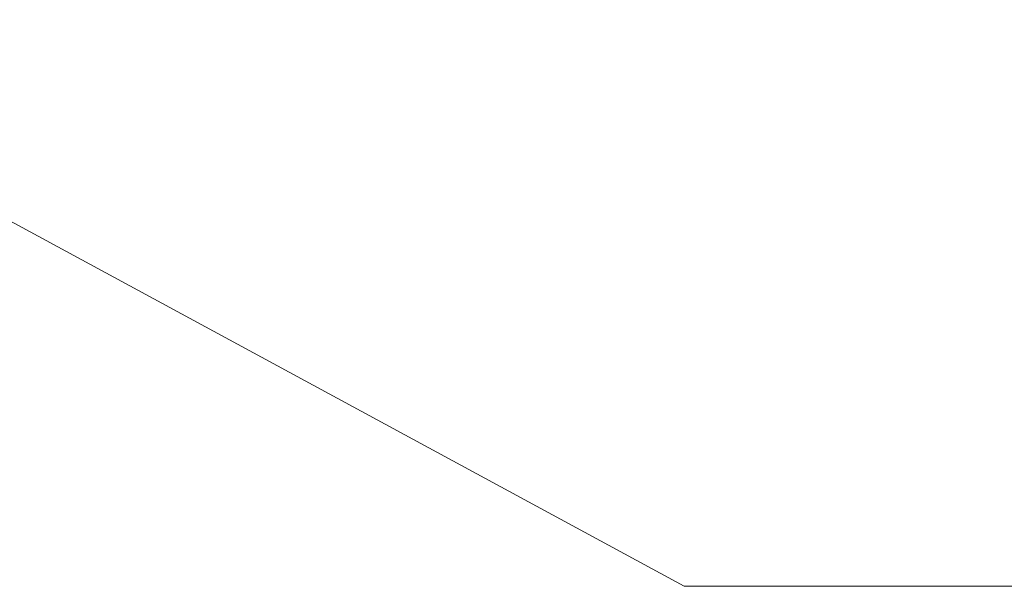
# Model space of a CAD drawing. Header units: inches. Extents: x 16 to 427, y 4 to 276.
# Tile 58 of 111: x 201.31 to 208.02, y 229.37 to 233.23. Entities that reach past the tile are written whole.
import ezdxf

# ---------------------------------------------------------------- set-up
doc = ezdxf.new("R2010")
doc.units = ezdxf.units.IN
doc.header["$LTSCALE"] = 26
doc.header["$MEASUREMENT"] = 0
doc.layers.get('0').update_dxf_attribs({"lineweight": 0})
doc.layers.add('Symbol (ANSI)', color=7, linetype='Continuous', lineweight=5)
doc.styles.add('ROMANS', font='tahoma.ttf')
doc.dimstyles.new('Default (ANSI)$7', dxfattribs={"dimscale": 26, "dimtxt": 0.07, "dimasz": 0.098425, "dimexe": 0.125, "dimexo": 0.0625, "dimgap": 0.031496, "dimtad": 0, "dimtih": 1, "dimtoh": 1, "dimrnd": 1e-08, "dimzin": 0, "dimdsep": 46, "dimtxsty": 'ROMANS', "dimblk": 'Filled-1', "dimcen": 0.09, "dimdle": 0.393701, "dimclrd": 256, "dimclre": 256, "dimclrt": 256, "dimadec": 0, "dimazin": 0, "dimtfac": 0.928571, "dimtofl": 0, "dimtmove": 0, "dimatfit": 3, "dimfxl": 1, "dimtolj": 1, "dimtzin": 0, "dimlwd": -1, "dimlwe": -1, "dimarcsym": 0})

# ---------------------------------------------------------------- blocks, each defined once
blk = doc.blocks.new('Filled-1')
at = {"color": 0}
for p, q in [((0, 0), (-1, 0.1786)), ((-1, 0.1786), (-1, -0.1786)), ((-1, 0), (0, 0)), ((-1, -0.1786), (0, 0))]:
    blk.add_line(p, q, dxfattribs=at)
at = {"color": 0, "flags": 128}
blk.add_lwpolyline([(-1, -0.1786), (0, 0), (-1, 0.1786), (-1, -0.1786)], dxfattribs=at)
at = {"color": 0}
blk.add_solid([(-1, -0.1786), (0, 0), (-1, 0.1786), (-1, -0.1786)], dxfattribs=at)

msp = doc.modelspace()

# ---------------------------------------------------------------- leaders
at = {"layer": 'Symbol (ANSI)', "annotation_type": 0, "has_hookline": 1, "hookline_direction": 0, "text_width": 20.7668}
msp.add_leader([(198.7077, 233.2343), (205.8368, 229.3748), (208.3958, 229.3748)], dimstyle='Default (ANSI)$7', override={"dimtad": 0}, dxfattribs=at)

doc.saveas('drawing.dxf')
